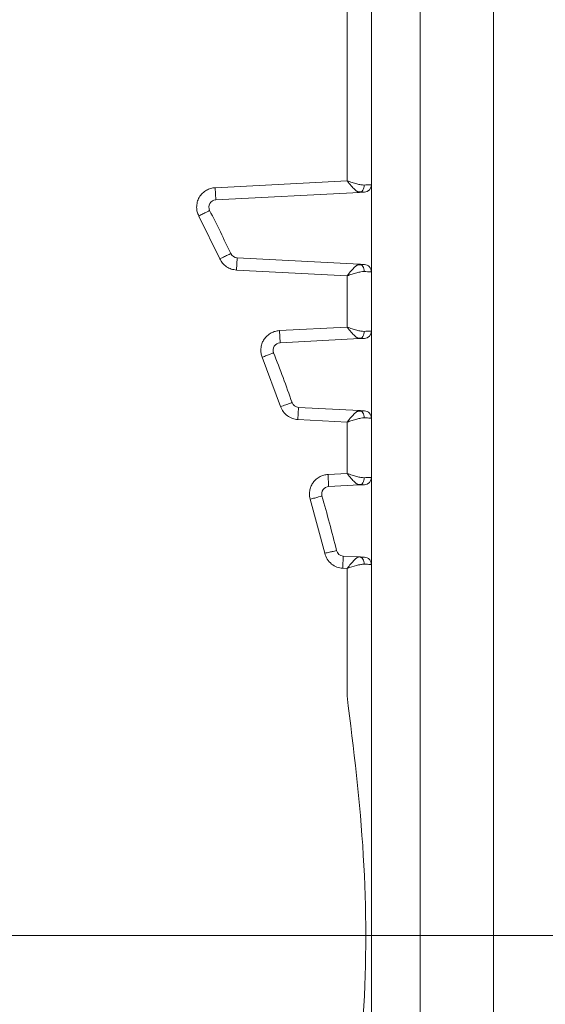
# Model space of a CAD drawing. Header units: millimetres. Extents: x 19214 to 26510, y -7957 to -532.
# Tile 21 of 150: x 21959 to 21980, y -5405 to -5365. Entities that reach past the tile are written whole.
import ezdxf

# ---------------------------------------------------------------- set-up
doc = ezdxf.new("R2010")
doc.units = ezdxf.units.MM
doc.header["$LTSCALE"] = 0.3175
doc.linetypes.add('ACAD_ISO10W100', pattern=[18, 12, -3, 0, -3])
for name, color, linetype, lineweight in [('1轮廓实线层', 7, 'Continuous', 18), ('7标注层', 4, 'Continuous', 13), ('中心线', 4, 'ACAD_ISO10W100', 20)]:
    doc.layers.add(name, color=color, linetype=linetype, lineweight=lineweight)
doc.styles.add('标准汉字', font='gbenor.shx', dxfattribs={"bigfont": 'gbcbig.shx'})
doc.dimstyles.new('M1：18', dxfattribs={"dimscale": 18, "dimtxt": 3.5, "dimasz": 2.5, "dimexe": 2, "dimexo": 0, "dimgap": 1.5, "dimtad": 1, "dimdec": 1, "dimdsep": 46, "dimtxsty": '标准汉字', "dimcen": 5, "dimdle": 5, "dimclrd": 1, "dimclre": 1, "dimclrt": 256, "dimadec": 4, "dimazin": 2, "dimtfac": 1, "dimtdec": 1, "dimtmove": 0, "dimatfit": 3, "dimfxl": 1, "dimtolj": 1, "dimarcsym": 0})

# ---------------------------------------------------------------- blocks, each defined once
blk = doc.blocks.new('*D28')
at = {"layer": '7标注层', "color": 1, "lineweight": -2, "ltscale": 10, "transparency": 16777216}
blk.add_line((23129.593, -5056.035), (23514.888, -4946.813), dxfattribs=at)
at = {"layer": '7标注层', "color": 1, "transparency": 16777216}
blk.add_solid([(23516.934, -4954.028), (23512.843, -4939.597), (23558.182, -4934.54)], dxfattribs=at)
at = {"layer": 'Defpoints', "color": 0, "transparency": 16777216}
for p in [(23558.182, -4934.54), (21908.016, -5402.322)]:
    blk.add_point(p, dxfattribs=at)
at = {"layer": '7标注层', "transparency": 16777216, "insert": (23238.114, -4964.466), "char_height": 63, "attachment_point": 5, "rotation": 15.8268, "style": '标准汉字'}
blk.add_mtext('\\A1;R1715.2', dxfattribs=at)

msp = doc.modelspace()

# ---------------------------------------------------------------- linework, layer by layer
at = {"layer": '1轮廓实线层', "ltscale": 10}
for p, q in [((21975.016, -5353.322), (21975.016, -5451.322)), ((21978.016, -5353.322), (21978.016, -5451.322)), ((21972.016, -5364.322), (21972.016, -5371.374)), ((21973.016, -5371.538), (21973.016, -5364.322)), ((21972.016, -5371.374), (21966.606, -5371.658)), ((21966.606, -5371.658), (21966.632, -5372.157)), ((21973.016, -5375.107), (21973.016, -5371.538)), ((21966.632, -5372.157), (21972.522, -5371.848)), ((21965.935, -5372.82), (21966.796, -5374.575)), ((21967.504, -5374.533), (21967.478, -5375.033)), ((21972.522, -5374.796), (21967.504, -5374.533)), ((21967.478, -5375.033), (21972.016, -5375.271)), ((21972.016, -5375.271), (21972.016, -5377.374)), ((21973.016, -5375.107), (21972.979, -5375.106)), ((21973.016, -5377.538), (21973.016, -5375.107)), ((21972.016, -5377.374), (21969.24, -5377.52)), ((21969.24, -5377.52), (21969.266, -5378.019)), ((21973.016, -5381.107), (21973.016, -5377.538)), ((21969.266, -5378.019), (21972.522, -5377.848)), ((21968.537, -5378.61), (21969.291, -5380.633)), ((21970.029, -5380.666), (21970.003, -5381.165)), ((21972.522, -5380.796), (21970.029, -5380.666)), ((21970.003, -5381.165), (21972.016, -5381.271)), ((21972.016, -5381.271), (21972.016, -5383.374)), ((21973.016, -5381.107), (21972.979, -5381.106)), ((21973.016, -5383.538), (21973.016, -5381.107)), ((21972.016, -5383.374), (21971.234, -5383.415)), ((21971.234, -5383.415), (21971.26, -5383.914)), ((21973.016, -5387.107), (21973.016, -5383.538)), ((21972.522, -5383.848), (21971.26, -5383.914)), ((21970.506, -5384.434), (21971.098, -5386.646)), ((21971.861, -5386.762), (21972.522, -5386.796)), ((21971.837, -5387.262), (21972.016, -5387.269)), ((21972.016, -5387.269), (21972.016, -5392.496)), ((21973.016, -5387.107), (21972.979, -5387.106)), ((21973.016, -5417.538), (21973.016, -5387.107))]:
    msp.add_line(p, q, dxfattribs=at)
at = {"layer": '1轮廓实线层', "lineweight": 20, "ltscale": 10}
for centre, radius, start, end in [((21972.716, -5371.538), 0.3, 273, 360), ((21966.648, -5372.457), 0.3, 93, 206.9934), ((21908.016, -5402.322), 65.5, 25.26949, 26.99342), ((21967.52, -5374.234), 0.3, 205.2695, 267), ((21972.716, -5375.107), 0.3, 41.9407, 87), ((21972.716, -5375.107), 0.3, 360, 24.1891), ((21972.716, -5377.538), 0.3, 273, 0), ((21969.282, -5378.318), 0.3, 93, 201.3953), ((21908.016, -5402.322), 65.5, 19.49227, 21.3953), ((21970.045, -5380.366), 0.3, 199.4923, 267), ((21972.716, -5381.107), 0.3, 41.9407, 87), ((21972.716, -5381.107), 0.3, 0, 24.1891), ((21972.716, -5383.538), 0.3, 273, 0), ((21971.276, -5384.214), 0.3, 93, 195.9741), ((21908.016, -5402.322), 65.5, 13.94768, 15.97411), ((21971.876, -5386.462), 0.3, 193.9477, 267), ((21972.716, -5387.107), 0.3, 41.9407, 87), ((21972.716, -5387.107), 0.3, 0, 24.1891)]:
    msp.add_arc(centre, radius, start, end, dxfattribs=at)
at = {"layer": '1轮廓实线层', "ltscale": 10}
for points, knots in [([(21966.606, -5371.658), (21966.544, -5371.665), (21966.421, -5371.679), (21966.241, -5371.759), (21966.077, -5371.881), (21965.948, -5372.052), (21965.864, -5372.249), (21965.841, -5372.453), (21965.861, -5372.648), (21965.911, -5372.763), (21965.935, -5372.82)], [0, 0, 0, 0, 27249.106757, 54535.796469, 85592.324608, 116727.912407, 147785.684744, 178923.165229, 206176.179481, 233467.675209, 233467.675209, 233467.675209, 233467.675209]), ([(21972.016, -5371.374), (21972.086, -5371.398), (21972.221, -5371.445), (21972.41, -5371.501), (21972.578, -5371.541), (21972.671, -5371.546), (21972.716, -5371.549)], [0, 0, 0, 0, 34589.212089, 66726.591892, 96750.976828, 124784.373805, 124784.373805, 124784.373805, 124784.373805]), ([(21972.328, -5371.734), (21972.282, -5371.685), (21972.184, -5371.58), (21972.074, -5371.445), (21972.016, -5371.374)], [0, 0, 0, 0, 33260.753801, 70384.663201, 70384.663201, 70384.663201, 70384.663201]), ([(21972.522, -5371.848), (21972.547, -5371.843), (21972.601, -5371.832), (21972.667, -5371.762), (21972.711, -5371.662), (21972.714, -5371.586), (21972.716, -5371.549)], [0, 0, 0, 0, 30021.09433, 62394.241208, 94767.44933, 124788.476163, 124788.476163, 124788.476163, 124788.476163]), ([(21972.716, -5371.549), (21972.762, -5371.547), (21972.854, -5371.544), (21972.98, -5371.539), (21973.002, -5371.538), (21973.016, -5371.538)], [0, 0, 0, 0, 26003.92309, 51304.553765, 99572.783105, 99572.783105, 99572.783105, 99572.783105]), ([(21972.522, -5371.848), (21972.496, -5371.844), (21972.44, -5371.835), (21972.367, -5371.769), (21972.328, -5371.734)], [0, 0, 0, 0, 32882.056223, 70386.247709, 70386.247709, 70386.247709, 70386.247709]), ([(21972.407, -5371.803), (21972.436, -5371.812), (21972.499, -5371.829), (21972.563, -5371.826), (21972.596, -5371.824)], [0, 0, 0, 0, 33399.413637, 70386.479075, 70386.479075, 70386.479075, 70386.479075]), ([(21972.732, -5371.837), (21972.721, -5371.838), (21972.705, -5371.839), (21972.615, -5371.843), (21972.553, -5371.847), (21972.522, -5371.848)], [0, 0, 0, 0, 49648.955558, 74623.234487, 99571.487523, 99571.487523, 99571.487523, 99571.487523]), ([(21965.935, -5372.82), (21965.991, -5372.791), (21966.077, -5372.747), (21966.181, -5372.694), (21966.252, -5372.658), (21966.31, -5372.629), (21966.366, -5372.6), (21966.375, -5372.596), (21966.381, -5372.593)], [0, 0, 0, 0, 42886.616221, 65973.233055, 89549.780896, 113126.328654, 136212.945237, 179099.560454, 179099.560454, 179099.560454, 179099.560454]), ([(21966.796, -5374.575), (21966.865, -5374.543), (21966.997, -5374.481), (21967.143, -5374.412), (21967.232, -5374.37), (21967.243, -5374.365), (21967.249, -5374.362)], [0, 0, 0, 0, 36146.588288, 69125.498798, 96047.423568, 124734.386, 124734.386, 124734.386, 124734.386]), ([(21966.796, -5374.575), (21966.832, -5374.638), (21966.903, -5374.763), (21967.069, -5374.905), (21967.263, -5375.006), (21967.406, -5375.024), (21967.478, -5375.033)], [0, 0, 0, 0, 31085.446448, 62359.622906, 93453.232035, 124733.551195, 124733.551195, 124733.551195, 124733.551195]), ([(21972.016, -5375.271), (21972.075, -5375.198), (21972.186, -5375.062), (21972.285, -5374.958), (21972.331, -5374.908)], [0, 0, 0, 0, 37254.853924, 70384.814828, 70384.814828, 70384.814828, 70384.814828]), ([(21972.331, -5374.908), (21972.37, -5374.874), (21972.442, -5374.809), (21972.497, -5374.8), (21972.522, -5374.796)], [0, 0, 0, 0, 37715.107563, 70386.390101, 70386.390101, 70386.390101, 70386.390101]), ([(21972.596, -5374.82), (21972.563, -5374.819), (21972.499, -5374.815), (21972.436, -5374.833), (21972.406, -5374.841)], [0, 0, 0, 0, 36990.190764, 70386.815336, 70386.815336, 70386.815336, 70386.815336]), ([(21972.716, -5375.096), (21972.714, -5375.059), (21972.711, -5374.982), (21972.667, -5374.883), (21972.601, -5374.813), (21972.547, -5374.802), (21972.522, -5374.796)], [0, 0, 0, 0, 30021.194144, 62394.582915, 94767.91038, 124789.172176, 124789.172176, 124789.172176, 124789.172176]), ([(21972.732, -5374.807), (21972.729, -5374.807), (21972.724, -5374.807), (21972.668, -5374.804), (21972.58, -5374.8), (21972.522, -5374.796)], [0, 0, 0, 0, 25003.716518, 49905.694595, 99572.333585, 99572.333585, 99572.333585, 99572.333585]), ([(21972.996, -5375.106), (21972.998, -5375.07), (21973.002, -5375.016), (21972.972, -5374.946), (21972.947, -5374.916), (21972.934, -5374.901)], [0, 0, 0, 0, 49109.018934, 74360.052308, 99574.292392, 99574.292392, 99574.292392, 99574.292392]), ([(21972.716, -5375.096), (21972.671, -5375.098), (21972.578, -5375.104), (21972.41, -5375.144), (21972.221, -5375.2), (21972.086, -5375.247), (21972.016, -5375.271)], [0, 0, 0, 0, 28032.245651, 58058.740611, 90192.662846, 124786.492597, 124786.492597, 124786.492597, 124786.492597]), ([(21972.979, -5375.106), (21972.971, -5375.105), (21972.954, -5375.105), (21972.852, -5375.101), (21972.762, -5375.098), (21972.716, -5375.096)], [0, 0, 0, 0, 31642.240365, 65142.395272, 99573.763341, 99573.763341, 99573.763341, 99573.763341]), ([(21969.24, -5377.52), (21969.181, -5377.526), (21969.063, -5377.54), (21968.89, -5377.613), (21968.732, -5377.725), (21968.645, -5377.829), (21968.608, -5377.888), (21968.603, -5377.895), (21968.568, -5377.952), (21968.512, -5378.071), (21968.488, -5378.196), (21968.483, -5378.275), (21968.48, -5378.334), (21968.486, -5378.452), (21968.519, -5378.554), (21968.537, -5378.61)], [0, 0, 0, 0, 43678.957524, 87357.915049, 136453.315541, 185676.603009, 185894.632848, 187613.827459, 192391.394773, 234817.130929, 284040.383192, 285039.183151, 293186.041811, 327842.976348, 371457.131439, 371457.131439, 371457.131439, 371457.131439]), ([(21972.016, -5377.374), (21972.086, -5377.398), (21972.221, -5377.445), (21972.41, -5377.501), (21972.578, -5377.541), (21972.671, -5377.546), (21972.716, -5377.549)], [0, 0, 0, 0, 34589.511227, 66727.168921, 96751.813498, 124785.452896, 124785.452896, 124785.452896, 124785.452896]), ([(21972.328, -5377.734), (21972.282, -5377.685), (21972.184, -5377.58), (21972.074, -5377.445), (21972.016, -5377.374)], [0, 0, 0, 0, 33261.039681, 70385.268189, 70385.268189, 70385.268189, 70385.268189]), ([(21972.522, -5377.848), (21972.496, -5377.844), (21972.44, -5377.835), (21972.367, -5377.769), (21972.328, -5377.734)], [0, 0, 0, 0, 32882.339454, 70386.854026, 70386.854026, 70386.854026, 70386.854026]), ([(21972.522, -5377.848), (21972.547, -5377.843), (21972.601, -5377.832), (21972.667, -5377.762), (21972.711, -5377.662), (21972.714, -5377.586), (21972.716, -5377.549)], [0, 0, 0, 0, 30021.354514, 62394.781959, 94768.270651, 124789.557666, 124789.557666, 124789.557666, 124789.557666]), ([(21972.716, -5377.549), (21972.762, -5377.547), (21972.854, -5377.544), (21972.98, -5377.539), (21973.002, -5377.538), (21973.016, -5377.538)], [0, 0, 0, 0, 26004.111526, 51304.92554, 99573.504651, 99573.504651, 99573.504651, 99573.504651]), ([(21972.407, -5377.803), (21972.436, -5377.812), (21972.499, -5377.829), (21972.563, -5377.826), (21972.596, -5377.824)], [0, 0, 0, 0, 33399.701468, 70387.085656, 70387.085656, 70387.085656, 70387.085656]), ([(21972.732, -5377.837), (21972.721, -5377.838), (21972.705, -5377.839), (21972.615, -5377.843), (21972.553, -5377.847), (21972.522, -5377.848)], [0, 0, 0, 0, 49649.315689, 74623.77577, 99572.209768, 99572.209768, 99572.209768, 99572.209768]), ([(21969.291, -5380.633), (21969.363, -5380.608), (21969.5, -5380.559), (21969.652, -5380.505), (21969.745, -5380.473), (21969.756, -5380.468), (21969.762, -5380.466)], [0, 0, 0, 0, 36153.909084, 69139.498838, 96066.876126, 124759.648551, 124759.648551, 124759.648551, 124759.648551]), ([(21969.291, -5380.633), (21969.323, -5380.705), (21969.388, -5380.849), (21969.562, -5381.016), (21969.77, -5381.133), (21969.927, -5381.155), (21970.003, -5381.165)], [0, 0, 0, 0, 31178.62436, 62393.862572, 94262.473443, 124758.520749, 124758.520749, 124758.520749, 124758.520749]), ([(21972.016, -5381.271), (21972.075, -5381.198), (21972.186, -5381.062), (21972.285, -5380.958), (21972.331, -5380.908)], [0, 0, 0, 0, 37255.180869, 70385.43212, 70385.43212, 70385.43212, 70385.43212]), ([(21972.331, -5380.908), (21972.37, -5380.874), (21972.442, -5380.809), (21972.497, -5380.8), (21972.522, -5380.796)], [0, 0, 0, 0, 37715.438476, 70387.00698, 70387.00698, 70387.00698, 70387.00698]), ([(21972.596, -5380.82), (21972.563, -5380.819), (21972.499, -5380.815), (21972.436, -5380.833), (21972.406, -5380.841)], [0, 0, 0, 0, 36990.51494, 70387.432193, 70387.432193, 70387.432193, 70387.432193]), ([(21972.716, -5381.096), (21972.714, -5381.059), (21972.711, -5380.982), (21972.667, -5380.883), (21972.601, -5380.813), (21972.547, -5380.802), (21972.522, -5380.796)], [0, 0, 0, 0, 30021.459011, 62395.133402, 94768.746486, 124790.273149, 124790.273149, 124790.273149, 124790.273149]), ([(21972.732, -5380.807), (21972.729, -5380.807), (21972.724, -5380.807), (21972.668, -5380.804), (21972.58, -5380.8), (21972.522, -5380.796)], [0, 0, 0, 0, 25003.900968, 49906.062745, 99573.068121, 99573.068121, 99573.068121, 99573.068121]), ([(21972.996, -5381.106), (21972.998, -5381.07), (21973.002, -5381.016), (21972.972, -5380.946), (21972.947, -5380.916), (21972.934, -5380.901)], [0, 0, 0, 0, 49109.381878, 74360.601872, 99575.028304, 99575.028304, 99575.028304, 99575.028304]), ([(21972.716, -5381.096), (21972.671, -5381.098), (21972.578, -5381.104), (21972.41, -5381.144), (21972.221, -5381.2), (21972.086, -5381.247), (21972.016, -5381.271)], [0, 0, 0, 0, 28032.493077, 58059.253134, 90193.458994, 124787.594172, 124787.594172, 124787.594172, 124787.594172]), ([(21972.979, -5381.106), (21972.971, -5381.105), (21972.954, -5381.105), (21972.852, -5381.101), (21972.762, -5381.098), (21972.716, -5381.096)], [0, 0, 0, 0, 31642.474298, 65142.876876, 99574.499503, 99574.499503, 99574.499503, 99574.499503]), ([(21972.016, -5383.374), (21972.086, -5383.398), (21972.221, -5383.445), (21972.41, -5383.501), (21972.578, -5383.541), (21972.671, -5383.546), (21972.716, -5383.549)], [0, 0, 0, 0, 34589.820523, 66727.76573, 96752.67883, 124786.568978, 124786.568978, 124786.568978, 124786.568978]), ([(21972.328, -5383.734), (21972.282, -5383.685), (21972.184, -5383.58), (21972.074, -5383.445), (21972.016, -5383.374)], [0, 0, 0, 0, 33261.335386, 70385.893925, 70385.893925, 70385.893925, 70385.893925]), ([(21971.234, -5383.415), (21971.177, -5383.422), (21971.064, -5383.434), (21970.899, -5383.501), (21970.746, -5383.603), (21970.661, -5383.698), (21970.623, -5383.751), (21970.618, -5383.758), (21970.582, -5383.81), (21970.524, -5383.92), (21970.48, -5384.084), (21970.472, -5384.238), (21970.485, -5384.345), (21970.498, -5384.404), (21970.504, -5384.425), (21970.506, -5384.431), (21970.506, -5384.433), (21970.506, -5384.434)], [0, 0, 0, 0, 50399.845827, 100799.691655, 156761.654902, 212879.727961, 213107.686035, 215020.423734, 220438.136606, 268887.220926, 325005.243348, 370176.123864, 405707.660484, 419944.831292, 423960.937505, 425193.228011, 425908.347091, 425908.347091, 425908.347091, 425908.347091]), ([(21972.522, -5383.848), (21972.496, -5383.844), (21972.44, -5383.835), (21972.367, -5383.769), (21972.328, -5383.734)], [0, 0, 0, 0, 32882.632412, 70387.481089, 70387.481089, 70387.481089, 70387.481089]), ([(21972.522, -5383.848), (21972.547, -5383.843), (21972.601, -5383.832), (21972.667, -5383.762), (21972.711, -5383.662), (21972.714, -5383.586), (21972.716, -5383.549)], [0, 0, 0, 0, 30021.623592, 62395.341208, 94769.120062, 124790.67616, 124790.67616, 124790.67616, 124790.67616]), ([(21972.716, -5383.549), (21972.762, -5383.547), (21972.854, -5383.544), (21972.98, -5383.539), (21973.002, -5383.538), (21973.016, -5383.538)], [0, 0, 0, 0, 26004.306413, 51305.310041, 99574.250891, 99574.250891, 99574.250891, 99574.250891]), ([(21972.407, -5383.803), (21972.436, -5383.812), (21972.499, -5383.829), (21972.563, -5383.826), (21972.596, -5383.824)], [0, 0, 0, 0, 33399.999142, 70387.712983, 70387.712983, 70387.712983, 70387.712983]), ([(21972.522, -5383.848), (21972.553, -5383.847), (21972.615, -5383.843), (21972.705, -5383.839), (21972.721, -5383.838), (21972.732, -5383.837)], [0, 0, 0, 0, 24948.545432, 49923.117064, 99572.654515, 99572.654515, 99572.654515, 99572.654515]), ([(21971.098, -5386.646), (21971.131, -5386.639), (21971.198, -5386.626), (21971.32, -5386.599), (21971.451, -5386.568), (21971.539, -5386.546), (21971.579, -5386.536), (21971.583, -5386.535), (21971.585, -5386.534)], [0, 0, 0, 0, 23544.425182, 46629.76179, 89600.939091, 132470.842594, 155570.067235, 179174.9778, 179174.9778, 179174.9778, 179174.9778]), ([(21971.098, -5386.646), (21971.126, -5386.731), (21971.182, -5386.903), (21971.371, -5387.094), (21971.592, -5387.23), (21971.756, -5387.251), (21971.837, -5387.262)], [0, 0, 0, 0, 32090.163579, 65038.343447, 95405.628407, 124776.840351, 124776.840351, 124776.840351, 124776.840351]), ([(21971.861, -5386.762), (21971.86, -5386.765), (21971.86, -5386.773), (21971.857, -5386.825), (21971.854, -5386.895), (21971.849, -5386.995), (21971.843, -5387.12), (21971.839, -5387.22), (21971.837, -5387.262)], [0, 0, 0, 0, 31655.371139, 60679.952928, 87069.854162, 110821.545169, 150250.191204, 179182.896401, 179182.896401, 179182.896401, 179182.896401]), ([(21972.016, -5387.269), (21972.07, -5387.204), (21972.174, -5387.077), (21972.316, -5386.918), (21972.436, -5386.813), (21972.494, -5386.802), (21972.522, -5386.796)], [0, 0, 0, 0, 34093.974461, 66746.902813, 97610.424496, 124786.596599, 124786.596599, 124786.596599, 124786.596599]), ([(21972.716, -5387.096), (21972.714, -5387.059), (21972.711, -5386.982), (21972.667, -5386.883), (21972.601, -5386.813), (21972.547, -5386.802), (21972.522, -5386.796)], [0, 0, 0, 0, 30021.733605, 62395.703532, 94769.611509, 124791.411111, 124791.411111, 124791.411111, 124791.411111]), ([(21972.732, -5386.807), (21972.729, -5386.807), (21972.724, -5386.807), (21972.668, -5386.804), (21972.58, -5386.8), (21972.522, -5386.796)], [0, 0, 0, 0, 24934.975739, 49905.030949, 99573.827379, 99573.827379, 99573.827379, 99573.827379]), ([(21972.996, -5387.106), (21972.998, -5387.07), (21973.002, -5387.016), (21972.972, -5386.946), (21972.947, -5386.916), (21972.934, -5386.901)], [0, 0, 0, 0, 49109.756963, 74361.16985, 99575.78891, 99575.78891, 99575.78891, 99575.78891]), ([(21972.716, -5387.096), (21972.67, -5387.098), (21972.574, -5387.103), (21972.343, -5387.161), (21972.148, -5387.226), (21972.016, -5387.269)], [0, 0, 0, 0, 23017.873769, 47634.669928, 99571.364286, 99571.364286, 99571.364286, 99571.364286]), ([(21972.979, -5387.106), (21972.971, -5387.105), (21972.954, -5387.105), (21972.852, -5387.101), (21972.762, -5387.098), (21972.716, -5387.096)], [0, 0, 0, 0, 31642.710391, 65143.369629, 99575.260359, 99575.260359, 99575.260359, 99575.260359])]:
    msp.add_open_spline(points, degree=3, knots=knots, dxfattribs=at)
for points in [[(21968.537, -5378.61), (21968.598, -5378.586), (21968.72, -5378.539), (21968.874, -5378.478), (21968.981, -5378.436), (21968.995, -5378.431), (21969.002, -5378.428)], [(21970.506, -5384.434), (21970.569, -5384.416), (21970.695, -5384.38), (21970.854, -5384.335), (21970.965, -5384.303), (21970.98, -5384.299), (21970.987, -5384.297)], [(21972.016, -5392.496), (21972.283, -5394.672), (21972.816, -5399.024), (21972.816, -5405.62), (21972.283, -5409.973), (21972.016, -5412.149)]]:
    msp.add_open_spline(points, degree=3, dxfattribs=at)
at = {"layer": '7标注层', "ltscale": 10}
msp.add_arc((21908.016, -5402.322), 534.257, 193, 167, dxfattribs=at)
at = {"layer": '中心线', "ltscale": 10}
msp.add_line((21490.573, -5402.322), (23078.253, -5402.322), dxfattribs=at)

# ---------------------------------------------------------------- dimensions: what is measured, and where the dimension line sits
at = {"layer": '7标注层', "ltscale": 10}
dim = msp.add_radius_dim(center=(21908.016, -5402.322), mpoint=(23558.182, -4934.54), dimstyle='M1：18', override={"dimpost": 'R<>', "dimsah": 1, "dimtzin": 8}, dxfattribs=at)
dim.commit()
dim.dimension.update_dxf_attribs({"geometry": '*D28', "text_midpoint": (23254.069, -5020.749), "dimtype": 164})

doc.saveas('drawing.dxf')
